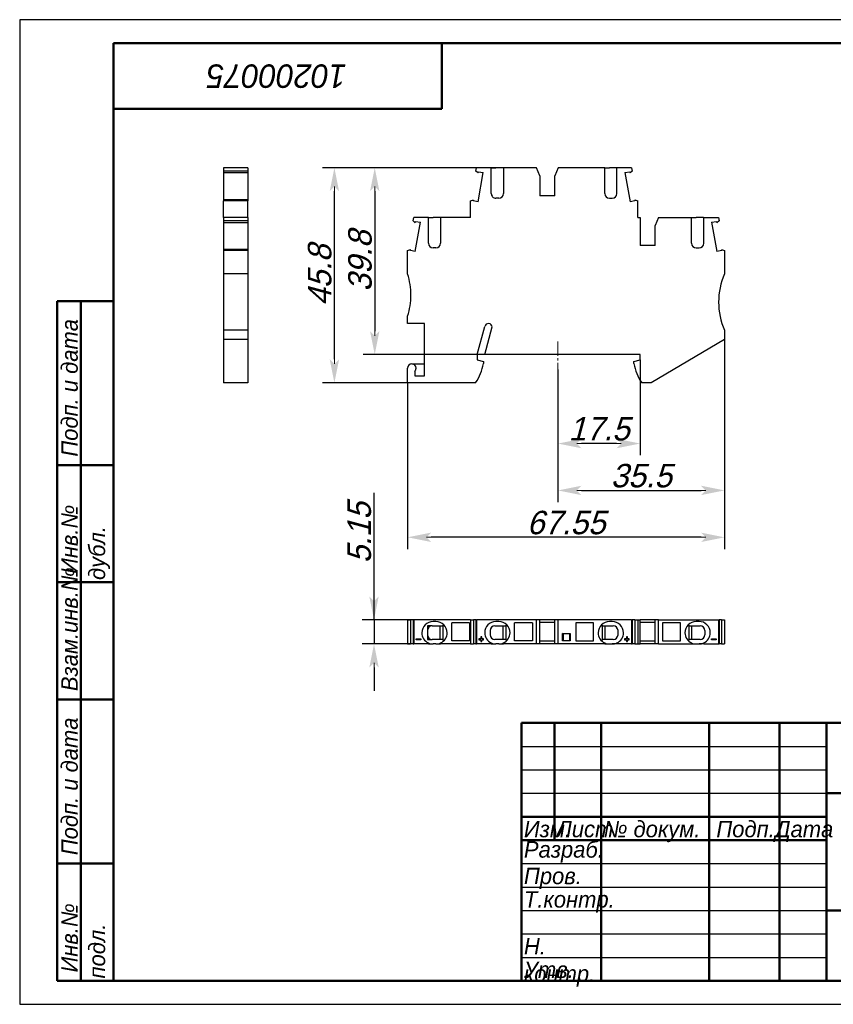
# Model space of a CAD drawing. Header units: millimetres. Extents: x 0 to 297, y 0 to 210.
# Tile 1 of 2: x 0 to 173, y 0 to 210. Entities that reach past the tile are written whole.
import ezdxf

# ---------------------------------------------------------------- set-up
doc = ezdxf.new("R2010")
doc.units = ezdxf.units.MM
doc.linetypes.add('CENTER2_per1_scale0.160960', pattern=[4.599426, 3.066284, -0.511047, 0.511047, -0.511047])
doc.styles.add('TextStyle_1', font='T-FLEX Type A.TTF', dxfattribs={"oblique": 15, "height": 5})
doc.dimstyles.new('DIM_ST_1', dxfattribs={"dimtxt": 5, "dimasz": 5, "dimexe": 2.5, "dimexo": 0, "dimtad": 1, "dimrnd": 0.01, "dimdsep": 46, "dimtxsty": 'TextStyle_1', "dimblk": 'Arrow_3_C7_Status', "dimcen": 0.09, "dimclrd": 7, "dimclre": 7, "dimclrt": 7, "dimazin": 0, "dimtfac": 1, "dimtdec": 0, "dimtmove": 0, "dimatfit": 0, "dimldrblk": 'NONE', "dimfxl": 1, "dimtvp": 1, "dimtolj": 1, "dimarcsym": 0})
doc.dimstyles.new('DIM_ST_2', dxfattribs={"dimtxt": 5, "dimasz": 5, "dimexe": 2.5, "dimexo": 0, "dimtad": 1, "dimdec": 1, "dimrnd": 0.1, "dimdsep": 46, "dimtxsty": 'TextStyle_1', "dimblk": 'Arrow_3_C7_Status', "dimcen": 0.09, "dimclrd": 7, "dimclre": 7, "dimclrt": 7, "dimazin": 0, "dimtfac": 1, "dimtdec": 0, "dimtmove": 0, "dimatfit": 0, "dimldrblk": 'NONE', "dimfxl": 1, "dimtvp": 1, "dimtolj": 1, "dimarcsym": 0})
doc.dimstyles.new('DIM_ST_3', dxfattribs={"dimtxt": 5, "dimasz": 5, "dimexe": 2.5, "dimexo": 0, "dimtad": 1, "dimdec": 1, "dimrnd": 0.1, "dimdsep": 46, "dimtxsty": 'TextStyle_1', "dimblk": 'Arrow_3_C7_Status', "dimcen": 0.09, "dimclrd": 7, "dimclre": 7, "dimclrt": 7, "dimazin": 0, "dimtfac": 1, "dimtdec": 0, "dimtmove": 0, "dimatfit": 0, "dimldrblk": 'NONE', "dimfxl": 1, "dimtvp": 1, "dimtolj": 1, "dimarcsym": 0})

# ---------------------------------------------------------------- blocks, each defined once
blk = doc.blocks.new('Arrow_3_C7_Status')
at = {"color": 7, "linetype": 'Continuous', "lineweight": 0}
blk.add_line((-1, 0), (-0.8, 0), dxfattribs=at)
at = {"color": 7}
blk.add_solid([(-1, -0.2), (0, 0), (-0.8, 0), (-1, 0.2)], dxfattribs=at)
blk = doc.blocks.new('*D5')
at = {"color": 7, "lineweight": -2}
for p, q in [((150.26, 141.77), (150.26, 97.1)), ((82.71, 132.57), (82.71, 97.1)), ((145.26, 99.6), (87.71, 99.6))]:
    blk.add_line(p, q, dxfattribs=at)
at = {"layer": 'Defpoints', "color": 0}
for p in [(150.26, 141.77), (82.71, 132.57), (82.71, 99.6)]:
    blk.add_point(p, dxfattribs=at)
at = {"color": 7, "lineweight": -2, "xscale": 5, "yscale": 5, "zscale": 5, "rotation": 180}
blk.add_blockref('Arrow_3_C7_Status', (82.71, 99.6), dxfattribs=at)
at = {"color": 7, "lineweight": -2, "xscale": 5, "yscale": 5, "zscale": 5}
blk.add_blockref('Arrow_3_C7_Status', (150.26, 99.6), dxfattribs=at)
at = {"color": 7, "insert": (116.48, 102.72), "char_height": 5, "attachment_point": 5, "style": 'TextStyle_1'}
blk.add_mtext('\\A1;67.55{\\H0.5x;\\S^ ;}', dxfattribs=at)
blk = doc.blocks.new('_None')
blk = doc.blocks.new('*D6')
at = {"color": 7, "lineweight": -2}
for p, q in [((150.26, 141.77), (150.26, 107.1)), ((114.76, 135.38), (114.76, 107.1)), ((119.76, 109.6), (145.26, 109.6))]:
    blk.add_line(p, q, dxfattribs=at)
at = {"layer": 'Defpoints', "color": 0}
for p in [(150.26, 141.77), (114.76, 135.38), (150.26, 109.6)]:
    blk.add_point(p, dxfattribs=at)
at = {"color": 7, "lineweight": -2, "xscale": 5, "yscale": 5, "zscale": 5, "rotation": 180}
blk.add_blockref('Arrow_3_C7_Status', (114.76, 109.6), dxfattribs=at)
at = {"color": 7, "lineweight": -2, "xscale": 5, "yscale": 5, "zscale": 5}
blk.add_blockref('Arrow_3_C7_Status', (150.26, 109.6), dxfattribs=at)
at = {"color": 7, "insert": (132.51, 112.72), "char_height": 5, "attachment_point": 5, "style": 'TextStyle_1'}
blk.add_mtext('\\A1;35.5{\\H0.5x;\\S^ ;}', dxfattribs=at)
blk = doc.blocks.new('*D7')
at = {"color": 7, "lineweight": -2}
for p, q in [((103.13, 178.42), (73.19, 178.42)), ((75.69, 173.42), (75.69, 143.57)), ((99.16, 138.57), (73.19, 138.57))]:
    blk.add_line(p, q, dxfattribs=at)
at = {"layer": 'Defpoints', "color": 0}
for p in [(103.13, 178.42), (75.69, 138.57), (99.16, 138.57)]:
    blk.add_point(p, dxfattribs=at)
at = {"color": 7, "lineweight": -2, "xscale": 5, "yscale": 5, "zscale": 5}
for p, rotation in [((75.69, 178.42), 89.99999999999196), ((75.69, 138.57), 269.999999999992)]:
    blk.add_blockref('Arrow_3_C7_Status', p, dxfattribs=dict(at, rotation=rotation))
at = {"color": 7, "insert": (72.57, 158.5), "char_height": 5, "attachment_point": 5, "rotation": 90, "style": 'TextStyle_1'}
blk.add_mtext('\\A1;39.8{\\H0.5x;\\S^ ;}', dxfattribs=at)
blk = doc.blocks.new('*D8')
at = {"color": 7, "lineweight": -2}
for p, q in [((106.66, 178.42), (64.59, 178.42)), ((67.09, 137.57), (67.09, 173.42)), ((82.71, 132.57), (64.59, 132.57))]:
    blk.add_line(p, q, dxfattribs=at)
at = {"layer": 'Defpoints', "color": 0}
for p in [(67.09, 178.42), (106.66, 178.42), (82.71, 132.57)]:
    blk.add_point(p, dxfattribs=at)
at = {"color": 7, "lineweight": -2, "xscale": 5, "yscale": 5, "zscale": 5}
for p, rotation in [((67.09, 178.42), 90.0000000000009), ((67.09, 132.57), 270.0000000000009)]:
    blk.add_blockref('Arrow_3_C7_Status', p, dxfattribs=dict(at, rotation=rotation))
at = {"color": 7, "insert": (63.97, 155.5), "char_height": 5, "attachment_point": 5, "rotation": 90, "style": 'TextStyle_1'}
blk.add_mtext('\\A1;45.8{\\H0.5x;\\S^ ;}', dxfattribs=at)
blk = doc.blocks.new('*D9')
at = {"color": 7, "lineweight": -2}
for p, q in [((132.26, 137.47), (132.26, 117.1)), ((114.76, 135.38), (114.76, 117.1)), ((127.26, 119.6), (119.76, 119.6))]:
    blk.add_line(p, q, dxfattribs=at)
at = {"layer": 'Defpoints', "color": 0}
for p in [(132.26, 137.47), (114.76, 135.38), (114.76, 119.6)]:
    blk.add_point(p, dxfattribs=at)
at = {"color": 7, "lineweight": -2, "xscale": 5, "yscale": 5, "zscale": 5, "rotation": 180}
blk.add_blockref('Arrow_3_C7_Status', (114.76, 119.6), dxfattribs=at)
at = {"color": 7, "lineweight": -2, "xscale": 5, "yscale": 5, "zscale": 5}
blk.add_blockref('Arrow_3_C7_Status', (132.26, 119.6), dxfattribs=at)
at = {"color": 7, "insert": (123.51, 122.72), "char_height": 5, "attachment_point": 5, "style": 'TextStyle_1'}
blk.add_mtext('\\A1;17.5{\\H0.5x;\\S^ ;}', dxfattribs=at)
blk = doc.blocks.new('*D10')
at = {"color": 7, "lineweight": -2}
for p, q in [((75.54, 82), (75.54, 109.1)), ((75.54, 87), (75.54, 92)), ((84, 82), (73.04, 82)), ((75.54, 82), (75.54, 76.85)), ((84, 76.85), (73.04, 76.85)), ((75.54, 71.85), (75.54, 66.85))]:
    blk.add_line(p, q, dxfattribs=at)
at = {"layer": 'Defpoints', "color": 0}
for p in [(84, 82), (75.54, 76.85), (84, 76.85)]:
    blk.add_point(p, dxfattribs=at)
at = {"color": 7, "lineweight": -2, "xscale": 5, "yscale": 5, "zscale": 5}
for p, rotation in [((75.54, 82), 270), ((75.54, 76.85), 90)]:
    blk.add_blockref('Arrow_3_C7_Status', p, dxfattribs=dict(at, rotation=rotation))
at = {"color": 7, "insert": (72.42, 100.55), "char_height": 5, "attachment_point": 5, "rotation": 90, "style": 'TextStyle_1'}
blk.add_mtext('\\A1;5.15{\\H0.5x;\\S^ ;}', dxfattribs=at)
blk = doc.blocks.new('_FR1Страница_1')
at = {"color": 7, "linetype": 'Continuous', "lineweight": 25}
for p, q in [((0, 210), (0, 0)), ((297, 210), (0, 210)), ((107, 55), (172, 55)), ((107, 50), (172, 50)), ((107, 45), (172, 45)), ((107, 30), (172, 30)), ((107, 25), (172, 25)), ((107, 20), (172, 20)), ((107, 15), (172, 15)), ((107, 10), (172, 10)), ((0, 0), (297, 0))]:
    blk.add_line(p, q, dxfattribs=at)
at = {"color": 7, "linetype": 'Continuous', "lineweight": 50}
for p, q in [((20, 5), (20, 205)), ((20, 205), (292, 205)), ((90, 191), (90, 205)), ((20, 191), (90, 191)), ((8, 5), (8, 150)), ((8, 150), (20, 150)), ((13, 150), (13, 5)), ((8, 115), (20, 115)), ((8, 90), (20, 90)), ((20, 65), (8, 65)), ((107, 5), (107, 60)), ((107, 60), (292, 60)), ((114, 60), (114, 35)), ((124, 60), (124, 5)), ((147, 60), (147, 5)), ((162, 60), (162, 5)), ((172, 60), (172, 5)), ((172, 45), (292, 45)), ((107, 40), (172, 40)), ((107, 35), (172, 35)), ((8, 30), (20, 30)), ((172, 20), (292, 20)), ((20, 5), (8, 5)), ((292, 5), (20, 5))]:
    blk.add_line(p, q, dxfattribs=at)
at = {"color": 7}
for s, insert, char_height, width, attachment_point, rotation in [('\\pl0.5;{\\fT-FLEX Type A|b0|i1;\\l\\C250;10200075 \\P}', (55, 198), 5, 72.5, 5, 180), ('\\pl0.5;{\\fT-FLEX Type A|b0|i1;\\l\\C250; Подп. и дата\\P}', (8.875, 115), 3.5, 36.75, 1, 90), ('\\pl0.5;{\\fT-FLEX Type A|b0|i1;\\l\\C250;\\P}', (16.5, 132.5), 3.5, 36.75, 5, 90), ('\\pl0.5;{\\fT-FLEX Type A|b0|i1;\\l\\C250; Инв.№ дубл.\\P}', (8.875, 90), 3.5, 26.75, 1, 90), ('\\pl0.5;{\\fT-FLEX Type A|b0|i1;\\l\\C250;\\P}', (16.5, 102.5), 3.5, 26.75, 5, 90), ('\\pl0.5;{\\fT-FLEX Type A|b0|i1;\\l\\C250; Взам.инв.№\\P}', (8.875, 65), 3.5, 26.75, 1, 90), ('\\pl0.5;{\\fT-FLEX Type A|b0|i1;\\l\\C250;\\P}', (16.5, 77.5), 3.5, 26.75, 5, 90), ('\\pl0.5;{\\fT-FLEX Type A|b0|i1;\\l\\C250; Подп. и дата\\P}', (8.875, 30), 3.5, 36.75, 1, 90), ('\\pl0.5;{\\fT-FLEX Type A|b0|i1;\\l\\C250;\\P}', (16.5, 47.5), 3.5, 36.75, 5, 90), ('\\pl0.5;{\\fT-FLEX Type A|b0|i1;\\l\\C250; Инв.№ подл.\\P}', (8.875, 5), 3.5, 26.75, 1, 90), ('\\pl0.5;{\\fT-FLEX Type A|b0|i1;\\l\\C250;\\H0.857143x;\\P}', (16.5, 17.5), 3.5, 26.75, 5, 90)]:
    blk.add_mtext(s, dxfattribs=dict(at, insert=insert, char_height=char_height, width=width, attachment_point=attachment_point, rotation=rotation))
at = {"color": 7, "char_height": 3.5}
for s, insert, width, attachment_point in [('{\\fT-FLEX Type A|b0|i1;\\l\\C250;\\P}', (110.5, 59.125), 8.75, 2), ('{\\fT-FLEX Type A|b0|i1;\\l\\C250;\\P}', (114, 59.125), 11.75, 1), ('{\\fT-FLEX Type A|b0|i1;\\l\\C250; \\P}', (124, 59.125), 24.75, 1), ('{\\fT-FLEX Type A|b0|i1;\\l\\C250;\\P}', (162, 59.125), 11.75, 1), ('{\\fT-FLEX Type A|b0|i1;\\l\\C250;\\fT-FLEX Type A|b0|i0;\\P}', (110.5, 54.125), 8.75, 2), ('{\\fT-FLEX Type A|b0|i1;\\l\\C250;\\P}', (114, 54.125), 11.75, 1), ('{\\fT-FLEX Type A|b0|i1;\\l\\C250; \\P}', (124, 54.125), 24.75, 1), ('{\\fT-FLEX Type A|b0|i1;\\l\\C250;\\P}', (162, 54.125), 11.75, 1), ('{\\fT-FLEX Type A|b0|i1;\\l\\C250;\\P}', (110.5, 49.125), 8.75, 2), ('{\\fT-FLEX Type A|b0|i1;\\l\\C250;\\P}', (114, 49.125), 11.75, 1), ('{\\fT-FLEX Type A|b0|i1;\\l\\C250; \\P}', (124, 49.125), 24.75, 1), ('{\\fT-FLEX Type A|b0|i1;\\l\\C250;\\P}', (162, 49.125), 11.75, 1), ('{\\fT-FLEX Type A|b0|i1;\\l\\C250; \\P}', (110.5, 44.125), 8.75, 2), ('{\\fT-FLEX Type A|b0|i1;\\l\\C250;\\P}', (114, 44.125), 11.75, 1), ('{\\fT-FLEX Type A|b0|i1;\\l\\C250; \\P}', (124, 44.125), 24.75, 1), ('{\\fT-FLEX Type A|b0|i1;\\l\\C250;\\P}', (162, 44.125), 11.75, 1), ('\\pl0.5;{\\fT-FLEX Type A|b0|i1;\\l\\C250;Изм.\\H0.857143x;\\P}', (107, 39.125), 8.75, 1), ('\\pl0.5;{\\fT-FLEX Type A|b0|i1;\\l\\C250;Лист\\fT-FLEX Type A|b0|i0;\\H0.857143x;\\P}', (114, 39.125), 11.75, 1), ('\\pl0.5;{\\fT-FLEX Type A|b0|i1;\\l\\C250;№ докум.\\P}', (124, 39.125), 24.75, 1), ('\\pl0.5;{\\fT-FLEX Type A|b0|i1;\\l\\C250;Подп.\\P}', (154.5, 39.125), 16.75, 2), ('\\pl0.5;{\\fT-FLEX Type A|b0|i1;\\l\\C250;Дата\\fT-FLEX Type A|b0|i0;\\H0.857143x;\\P}', (167, 39.125), 11.75, 2), ('\\pl0.5;{\\fT-FLEX Type A|b0|i1;\\l\\C250;Разраб.\\P}', (107, 32.5), 18.75, 4), ('\\pl0.5;{\\fT-FLEX Type A|b0|i1;\\l\\C250;\\P}', (124, 34.125), 24.75, 1), ('\\pl0.5;{\\fT-FLEX Type A|b0|i1;\\l\\C250;\\H0.857143x;\\P}', (162, 34.125), 11.75, 1), ('\\pl0.5;{\\fT-FLEX Type A|b0|i1;\\l\\C250;Пров.\\P}', (107, 29.125), 18.75, 1), ('\\pl0.5;{\\fT-FLEX Type A|b0|i1;\\l\\C250;\\P}', (124, 29.125), 24.75, 1), ('\\pl0.5;{\\fT-FLEX Type A|b0|i1;\\l\\C250;\\P}', (162, 29.125), 11.75, 1), ('\\pl0.5;{\\fT-FLEX Type A|b0|i1;\\l\\C250;Т.контр.\\P}', (107, 24.125), 18.75, 1), ('\\pl0.5;{\\fT-FLEX Type A|b0|i1;\\l\\C250;\\P}', (124, 24.125), 24.75, 1), ('\\pl0.5;{\\fT-FLEX Type A|b0|i1;\\l\\C250;\\H0.857143x;\\P}', (162, 24.125), 11.75, 1), ('\\pl0.5;{\\fT-FLEX Type A|b0|i1;\\l\\C250;\\P}', (107, 19.125), 18.75, 1), ('\\pl0.5;{\\fT-FLEX Type A|b0|i1;\\l\\C250;\\P}', (124, 19.125), 24.75, 1), ('\\pl0.5;{\\fT-FLEX Type A|b0|i1;\\l\\C250;\\P}', (162, 19.125), 11.75, 1), ('\\pl0.5;{\\fT-FLEX Type A|b0|i1;\\l\\C250;Н. контр.\\P}', (107, 14.125), 18.75, 1), ('\\pl0.5;{\\fT-FLEX Type A|b0|i1;\\l\\C250;\\P}', (124, 14.125), 24.75, 1), ('\\pl0.5;{\\fT-FLEX Type A|b0|i1;\\l\\C250;\\H0.857143x;\\P}', (162, 14.125), 11.75, 1), ('\\pl0.5;{\\fT-FLEX Type A|b0|i1;\\l\\C250;Утв.\\P}', (107, 9.125), 18.75, 1), ('\\pl0.5;{\\fT-FLEX Type A|b0|i1;\\l\\C250;\\P}', (124, 9.125), 24.75, 1), ('\\pl0.5;{\\fT-FLEX Type A|b0|i1;\\l\\C250;\\H0.857143x;\\P}', (162, 9.125), 11.75, 1)]:
    blk.add_mtext(s, dxfattribs=dict(at, insert=insert, width=width, attachment_point=attachment_point))
blk = doc.blocks.new('Страница_1')
at = {"color": 7, "linetype": 'Continuous', "lineweight": 30}
for p, q in [((43.461, 178.424), (43.461, 177.697)), ((48.611, 178.424), (43.461, 178.424)), ((43.461, 177.697), (43.461, 177.304)), ((48.611, 177.697), (43.461, 177.697)), ((48.611, 177.304), (43.461, 177.304)), ((43.461, 177.3), (43.461, 171.615)), ((48.611, 178.424), (48.611, 177.697)), ((48.611, 177.697), (48.611, 177.304)), ((48.611, 177.3), (48.611, 171.615)), ((97.273, 177.697), (97.401, 178.424)), ((97.742, 177.304), (97.273, 177.697)), ((100.53, 178.424), (97.401, 178.424)), ((97.742, 177.304), (97.789, 177.572)), ((97.745, 171.157), (98.843, 177.386)), ((97.789, 177.572), (98.843, 177.386)), ((100.53, 172.924), (100.53, 178.424)), ((100.567, 178.424), (101.53, 178.424)), ((102.13, 178.424), (101.53, 178.424)), ((103.094, 178.424), (102.13, 178.424)), ((103.13, 178.424), (103.13, 172.924)), ((110.187, 178.424), (103.13, 178.424)), ((110.905, 176.724), (110.187, 178.424)), ((110.905, 176.724), (110.905, 172.424)), ((114.774, 178.424), (114.055, 176.724)), ((114.055, 172.424), (114.055, 176.724)), ((124.73, 178.424), (114.774, 178.424)), ((124.73, 172.924), (124.73, 178.424)), ((124.767, 178.424), (125.73, 178.424)), ((126.33, 178.424), (125.73, 178.424)), ((127.294, 178.424), (126.33, 178.424)), ((127.33, 172.924), (127.33, 178.424)), ((130.459, 178.424), (127.33, 178.424)), ((129.018, 177.386), (130.072, 177.572)), ((129.018, 177.386), (130.116, 171.157)), ((130.072, 177.572), (130.119, 177.304)), ((130.588, 177.697), (130.119, 177.304)), ((130.459, 178.424), (130.588, 177.697)), ((114.055, 172.424), (110.905, 172.424)), ((48.611, 171.611), (43.461, 171.611)), ((43.461, 171.611), (43.461, 171.381)), ((48.611, 171.381), (43.461, 171.381)), ((43.461, 167.824), (43.461, 171.381)), ((48.611, 171.611), (48.611, 171.381)), ((48.611, 167.824), (48.611, 171.381)), ((96.105, 171.381), (96.738, 171.611)), ((96.105, 167.824), (96.105, 171.381)), ((96.691, 171.343), (96.738, 171.611)), ((97.745, 171.157), (96.691, 171.343)), ((102.13, 171.924), (101.53, 171.924)), ((125.73, 171.924), (126.33, 171.924)), ((131.17, 171.343), (130.116, 171.157)), ((131.123, 171.611), (131.17, 171.343)), ((131.123, 171.611), (131.755, 171.381)), ((131.755, 167.824), (131.755, 171.381)), ((48.611, 167.824), (43.461, 167.824)), ((43.461, 167.824), (43.461, 167.097)), ((48.611, 167.097), (43.461, 167.097)), ((43.461, 167.097), (43.461, 166.704)), ((48.611, 166.704), (43.461, 166.704)), ((43.461, 166.7), (43.461, 161.015)), ((48.611, 167.824), (48.611, 167.097)), ((48.611, 167.097), (48.611, 166.704)), ((48.611, 166.7), (48.611, 161.015)), ((83.873, 167.097), (84.001, 167.824)), ((84.342, 166.704), (83.873, 167.097)), ((87.13, 167.824), (84.001, 167.824)), ((84.342, 166.704), (84.389, 166.972)), ((84.345, 160.557), (85.443, 166.786)), ((84.389, 166.972), (85.443, 166.786)), ((87.13, 162.324), (87.13, 167.824)), ((87.167, 167.824), (88.13, 167.824)), ((88.73, 167.824), (88.13, 167.824)), ((89.694, 167.824), (88.73, 167.824)), ((96.105, 167.824), (89.73, 167.824)), ((89.73, 167.824), (89.73, 162.324)), ((131.755, 167.824), (132.305, 167.824)), ((132.305, 167.824), (132.305, 161.824)), ((136.174, 167.824), (135.455, 166.124)), ((135.455, 161.824), (135.455, 166.124)), ((136.174, 167.824), (143.23, 167.824)), ((143.23, 162.324), (143.23, 167.824)), ((143.267, 167.824), (144.23, 167.824)), ((144.83, 167.824), (144.23, 167.824)), ((145.794, 167.824), (144.83, 167.824)), ((145.83, 167.824), (148.959, 167.824)), ((145.83, 162.324), (145.83, 167.824)), ((147.518, 166.786), (148.572, 166.972)), ((147.518, 166.786), (148.616, 160.557)), ((148.572, 166.972), (148.619, 166.704)), ((149.088, 167.097), (148.619, 166.704)), ((148.959, 167.824), (149.088, 167.097)), ((135.455, 161.824), (132.305, 161.824)), ((43.461, 161.011), (43.461, 160.781)), ((48.611, 161.011), (43.461, 161.011)), ((48.611, 160.781), (43.461, 160.781)), ((43.461, 160.781), (43.461, 155.774)), ((48.611, 161.011), (48.611, 160.781)), ((48.611, 160.781), (48.611, 155.774)), ((82.705, 160.781), (83.338, 161.011)), ((82.705, 155.774), (82.705, 160.781)), ((83.291, 160.743), (83.338, 161.011)), ((84.345, 160.557), (83.291, 160.743)), ((88.73, 161.324), (88.13, 161.324)), ((144.23, 161.324), (144.83, 161.324)), ((149.67, 160.743), (148.616, 160.557)), ((149.623, 161.011), (149.67, 160.743)), ((149.623, 161.011), (150.255, 160.781)), ((150.255, 160.781), (150.255, 155.774)), ((48.611, 155.774), (43.461, 155.774)), ((43.461, 155.774), (43.461, 149.774)), ((48.611, 155.774), (48.611, 149.774)), ((43.461, 149.774), (43.461, 143.774)), ((48.611, 149.774), (48.611, 143.774)), ((82.705, 145.174), (82.705, 146.774)), ((86.305, 145.174), (82.705, 145.174)), ((86.305, 134.074), (86.305, 145.174)), ((48.611, 143.774), (43.461, 143.774)), ((43.461, 143.774), (43.461, 141.774)), ((48.611, 143.774), (48.611, 141.774)), ((97.555, 138.574), (99.165, 144.581)), ((99.155, 138.574), (100.733, 144.462)), ((150.255, 143.774), (150.255, 141.774)), ((43.461, 141.774), (43.461, 132.574)), ((48.611, 141.774), (43.461, 141.774)), ((48.611, 141.774), (48.611, 132.574)), ((150.255, 141.774), (134.6, 132.574)), ((83.605, 136.574), (86.305, 136.574)), ((97.555, 138.574), (97.555, 137.474)), ((97.555, 137.474), (98.855, 137.126)), ((98.855, 137.126), (98.855, 136.674)), ((132.255, 138.574), (99.155, 138.574)), ((130.955, 137.126), (132.255, 137.474)), ((130.955, 136.674), (130.955, 137.126)), ((132.255, 137.474), (132.255, 138.574)), ((82.705, 132.574), (82.705, 135.674)), ((84.205, 135.004), (84.205, 134.074)), ((48.611, 132.574), (43.461, 132.574)), ((97.197, 132.574), (82.705, 132.574)), ((84.205, 134.074), (86.305, 134.074)), ((134.6, 132.574), (132.614, 132.574)), ((82.705, 82.002), (82.705, 76.852)), ((82.705, 82.002), (83.338, 82.002)), ((83.338, 82.002), (83.338, 76.852)), ((83.869, 82.002), (83.342, 82.002)), ((83.873, 82.002), (84.001, 82.002)), ((83.873, 82.002), (83.873, 76.852)), ((96.105, 82.002), (84.001, 82.002)), ((84.001, 82.002), (84.001, 76.852)), ((96.105, 82.002), (96.738, 82.002)), ((96.105, 82.002), (96.105, 76.852)), ((96.738, 82.002), (96.738, 76.852)), ((97.269, 82.002), (96.742, 82.002)), ((97.273, 82.002), (97.273, 76.852)), ((97.273, 82.002), (97.401, 82.002)), ((97.401, 82.002), (97.401, 76.852)), ((110.187, 82.002), (97.401, 82.002)), ((110.187, 76.852), (110.187, 82.002)), ((110.905, 82.002), (110.187, 82.002)), ((110.905, 76.852), (110.905, 82.002)), ((114.055, 82.002), (110.905, 82.002)), ((114.055, 76.852), (114.055, 82.002)), ((114.774, 82.002), (114.055, 82.002)), ((114.774, 76.852), (114.774, 82.002)), ((130.459, 82.002), (114.774, 82.002)), ((130.459, 82.002), (130.459, 76.852)), ((130.459, 82.002), (130.588, 82.002)), ((130.588, 82.002), (130.588, 76.852)), ((131.119, 82.002), (130.592, 82.002)), ((131.123, 82.002), (131.123, 76.852)), ((131.123, 82.002), (131.755, 82.002)), ((131.755, 82.002), (132.305, 82.002)), ((131.755, 82.002), (131.755, 76.852)), ((135.455, 82.002), (132.305, 82.002)), ((132.305, 76.852), (132.305, 82.002)), ((136.174, 82.002), (135.455, 82.002)), ((135.455, 76.852), (135.455, 82.002)), ((136.174, 82.002), (148.959, 82.002)), ((136.174, 76.852), (136.174, 82.002)), ((148.959, 82.002), (148.959, 76.852)), ((148.959, 82.002), (149.088, 82.002)), ((149.088, 82.002), (149.088, 76.852)), ((149.619, 82.002), (149.092, 82.002)), ((149.623, 82.002), (149.623, 76.852)), ((149.623, 82.002), (150.255, 82.002)), ((150.255, 82.002), (150.255, 76.852)), ((87.905, 80.702), (86.905, 80.702)), ((86.905, 80.702), (86.905, 79.252)), ((87.905, 80.702), (88.13, 80.702)), ((88.73, 81.652), (88.13, 81.652)), ((88.13, 80.702), (88.73, 80.702)), ((88.73, 80.702), (90.28, 80.702)), ((89.655, 77.802), (89.655, 80.702)), ((90.28, 80.855), (90.418, 80.959)), ((90.28, 77.65), (90.28, 80.855)), ((92.105, 77.552), (92.105, 81.352)), ((95.905, 81.352), (92.105, 81.352)), ((95.905, 81.352), (95.905, 77.552)), ((101.305, 80.702), (101.53, 80.702)), ((102.13, 81.652), (101.53, 81.652)), ((101.53, 80.702), (102.13, 80.702)), ((102.13, 80.702), (103.68, 80.702)), ((103.055, 77.802), (103.055, 80.702)), ((103.68, 80.855), (103.818, 80.959)), ((103.68, 77.65), (103.68, 80.855)), ((105.505, 77.552), (105.505, 81.352)), ((109.305, 81.352), (105.505, 81.352)), ((109.305, 81.352), (109.305, 77.552)), ((114.055, 81.427), (110.905, 81.427)), ((118.555, 81.352), (118.555, 77.552)), ((122.355, 81.352), (118.555, 81.352)), ((122.355, 77.552), (122.355, 81.352)), ((124.043, 80.959), (124.18, 80.855)), ((124.18, 80.855), (124.18, 77.65)), ((124.18, 80.702), (125.73, 80.702)), ((124.805, 77.802), (124.805, 80.702)), ((126.33, 81.652), (125.73, 81.652)), ((125.73, 80.702), (126.33, 80.702)), ((126.33, 80.702), (126.555, 80.702)), ((135.455, 81.427), (132.305, 81.427)), ((137.055, 81.352), (137.055, 77.552)), ((140.855, 81.352), (137.055, 81.352)), ((140.855, 77.552), (140.855, 81.352)), ((142.543, 80.959), (142.68, 80.855)), ((142.68, 80.855), (142.68, 77.65)), ((142.68, 80.702), (144.23, 80.702)), ((143.305, 77.802), (143.305, 80.702)), ((144.83, 81.652), (144.23, 81.652)), ((144.23, 80.702), (144.83, 80.702)), ((144.83, 80.702), (145.055, 80.702)), ((84.501, 77.952), (85.501, 77.952)), ((84.501, 77.752), (84.501, 77.952)), ((85.501, 77.752), (84.501, 77.752)), ((85.501, 77.952), (85.501, 77.752)), ((86.905, 79.252), (86.905, 77.802)), ((86.905, 77.802), (87.905, 77.802)), ((88.13, 77.802), (87.905, 77.802)), ((88.73, 77.802), (88.13, 77.802)), ((90.28, 77.802), (88.73, 77.802)), ((97.901, 77.952), (97.901, 77.752)), ((98.301, 77.952), (97.901, 77.952)), ((97.901, 77.752), (98.301, 77.752)), ((98.501, 78.352), (98.301, 78.352)), ((98.301, 78.352), (98.301, 77.952)), ((98.301, 77.752), (98.301, 77.352)), ((98.501, 77.952), (98.501, 78.352)), ((98.901, 77.952), (98.501, 77.952)), ((98.501, 77.752), (98.901, 77.752)), ((98.501, 77.352), (98.501, 77.752)), ((98.901, 77.752), (98.901, 77.952)), ((100.305, 79.702), (100.305, 79.252)), ((100.305, 79.252), (100.305, 78.802)), ((101.53, 77.802), (101.305, 77.802)), ((102.13, 77.802), (101.53, 77.802)), ((103.68, 77.802), (102.13, 77.802)), ((115.753, 77.5), (115.753, 79.105)), ((115.753, 79.105), (117.358, 79.105)), ((115.853, 79.005), (115.753, 79.105)), ((117.258, 79.005), (115.853, 79.005)), ((115.853, 79.005), (115.853, 77.6)), ((117.358, 79.105), (117.258, 79.005)), ((117.258, 77.6), (117.258, 79.005)), ((117.358, 79.105), (117.358, 77.5)), ((125.73, 77.802), (124.18, 77.802)), ((126.33, 77.802), (125.73, 77.802)), ((126.555, 77.802), (126.33, 77.802)), ((127.555, 79.252), (127.555, 79.702)), ((127.555, 78.802), (127.555, 79.252)), ((128.959, 77.952), (128.959, 77.752)), ((129.359, 77.952), (128.959, 77.952)), ((128.959, 77.752), (129.359, 77.752)), ((129.359, 78.352), (129.359, 77.952)), ((129.559, 78.352), (129.359, 78.352)), ((129.359, 77.752), (129.359, 77.352)), ((129.559, 77.952), (129.559, 78.352)), ((129.959, 77.952), (129.559, 77.952)), ((129.559, 77.352), (129.559, 77.752)), ((129.559, 77.752), (129.959, 77.752)), ((129.959, 77.752), (129.959, 77.952)), ((144.23, 77.802), (142.68, 77.802)), ((144.83, 77.802), (144.23, 77.802)), ((145.055, 77.802), (144.83, 77.802)), ((146.055, 79.702), (146.055, 79.252)), ((146.055, 79.252), (146.055, 78.802)), ((147.459, 77.952), (148.459, 77.952)), ((147.459, 77.752), (147.459, 77.952)), ((148.459, 77.752), (147.459, 77.752)), ((148.459, 77.952), (148.459, 77.752)), ((82.705, 76.852), (83.338, 76.852)), ((83.869, 76.852), (83.342, 76.852)), ((83.873, 76.852), (84.001, 76.852)), ((87.13, 76.852), (84.001, 76.852)), ((87.13, 77.071), (87.13, 76.852)), ((87.13, 76.852), (88.13, 76.852)), ((88.73, 76.852), (88.13, 76.852)), ((88.73, 76.852), (89.73, 76.852)), ((89.73, 76.852), (89.73, 77.071)), ((96.105, 76.852), (89.73, 76.852)), ((90.418, 77.546), (90.28, 77.65)), ((95.905, 77.552), (92.105, 77.552)), ((96.105, 76.852), (96.738, 76.852)), ((97.269, 76.852), (96.742, 76.852)), ((97.273, 76.852), (97.401, 76.852)), ((100.53, 76.852), (97.401, 76.852)), ((98.301, 77.352), (98.501, 77.352)), ((100.53, 77.071), (100.53, 76.852)), ((100.53, 76.852), (101.53, 76.852)), ((102.13, 76.852), (101.53, 76.852)), ((102.13, 76.852), (103.13, 76.852)), ((103.13, 76.852), (103.13, 77.071)), ((110.187, 76.852), (103.13, 76.852)), ((103.818, 77.546), (103.68, 77.65)), ((109.305, 77.552), (105.505, 77.552)), ((110.905, 76.852), (110.187, 76.852)), ((114.055, 77.427), (110.905, 77.427)), ((114.055, 76.852), (110.905, 76.852)), ((114.774, 76.852), (114.055, 76.852)), ((124.73, 76.852), (114.774, 76.852)), ((115.853, 77.6), (115.753, 77.5)), ((117.358, 77.5), (115.753, 77.5)), ((115.853, 77.6), (117.258, 77.6)), ((117.358, 77.5), (117.258, 77.6)), ((118.555, 77.552), (122.355, 77.552)), ((124.18, 77.65), (124.043, 77.546)), ((124.73, 77.071), (124.73, 76.852)), ((124.73, 76.852), (125.73, 76.852)), ((125.73, 76.852), (126.33, 76.852)), ((127.33, 76.852), (126.33, 76.852)), ((127.33, 76.852), (127.33, 77.071)), ((130.459, 76.852), (127.33, 76.852)), ((129.359, 77.352), (129.559, 77.352)), ((130.459, 76.852), (130.588, 76.852)), ((131.119, 76.852), (130.592, 76.852)), ((131.123, 76.852), (131.755, 76.852)), ((131.755, 76.852), (132.305, 76.852)), ((135.455, 77.427), (132.305, 77.427)), ((135.455, 76.852), (132.305, 76.852)), ((136.174, 76.852), (135.455, 76.852)), ((136.174, 76.852), (143.23, 76.852)), ((137.055, 77.552), (140.855, 77.552)), ((142.68, 77.65), (142.543, 77.546)), ((143.23, 77.071), (143.23, 76.852)), ((143.23, 76.852), (144.23, 76.852)), ((144.23, 76.852), (144.83, 76.852)), ((145.83, 76.852), (144.83, 76.852)), ((145.83, 76.852), (145.83, 77.071)), ((145.83, 76.852), (148.959, 76.852)), ((148.959, 76.852), (149.088, 76.852)), ((149.619, 76.852), (149.092, 76.852)), ((149.623, 76.852), (150.255, 76.852))]:
    blk.add_line(p, q, dxfattribs=at)
at = {"color": 7, "linetype": 'CENTER2_per1_scale0.160960', "lineweight": 15}
blk.add_line((114.755, 133.713), (114.755, 141.646), dxfattribs=at)
blk.add_line((114.755, 133.713), (114.755, 141.646), dxfattribs=at)
at = {"color": 7, "linetype": 'Continuous', "lineweight": 30}
for centre, radius, start, end in [((101.53, 172.924), 1, 179.99999, 270), ((102.13, 172.924), 1, 270, 0), ((125.73, 172.924), 1, 180, 270), ((126.33, 172.924), 1, 270, 360), ((88.13, 162.324), 1, 180, 270), ((88.73, 162.324), 1, 270, 0), ((144.23, 162.324), 1, 180, 270), ((144.83, 162.324), 1, 270, 359.99999), ((68.396, 151.274), 15, 0, 17.4576), ((164.003, 149.774), 15, 156.42182, 180), ((68.396, 151.274), 15, 342.5424, 0), ((164.003, 149.774), 15, 180, 203.57818), ((99.938, 144.374), 0.8, 6.27468, 165), ((83.605, 135.674), 0.9, 0.00001, 179.99999), ((89.461, 138.09), 9.5, 324.50968, 351.4318), ((140.349, 138.09), 9.5, 188.5682, 215.49032), ((83.605, 135.674), 0.9, 311.81031, 0), ((88.13, 79.252), 2.4, 90, 180), ((87.905, 79.702), 1, 90, 179.99999), ((88.73, 79.252), 2.4, 0, 90), ((101.53, 79.252), 2.4, 90, 179.99999), ((101.305, 79.702), 1, 90, 179.99999), ((102.13, 79.252), 2.4, 0, 90), ((125.73, 79.252), 2.4, 90, 179.99999), ((126.33, 79.252), 2.4, 0, 90), ((126.555, 79.702), 1, 360, 90), ((144.23, 79.252), 2.4, 90, 180), ((144.83, 79.252), 2.4, 359.99999, 90), ((145.055, 79.702), 1, 360, 90), ((88.13, 79.252), 2.4, 180.00001, 245.37568), ((87.905, 78.802), 1, 180, 270), ((88.73, 79.252), 2.4, 294.62432, 360), ((101.53, 79.252), 2.4, 180, 245.37568), ((101.305, 78.802), 1, 180, 270), ((102.13, 79.252), 2.4, 294.62432, 360), ((125.73, 79.252), 2.4, 180, 245.37568), ((126.555, 78.802), 1, 270, 0), ((126.33, 79.252), 2.4, 294.62432, 0), ((144.23, 79.252), 2.4, 180, 245.37568), ((145.055, 78.802), 1, 270, 360), ((144.83, 79.252), 2.4, 294.62432, 0), ((88.13, 79.252), 2.4, 245.37568, 270), ((88.73, 79.252), 2.4, 270, 294.62432), ((101.53, 79.252), 2.4, 245.37568, 270), ((102.13, 79.252), 2.4, 270, 294.62432), ((125.73, 79.252), 2.4, 245.37568, 270), ((126.33, 79.252), 2.4, 270, 294.62432), ((144.23, 79.252), 2.4, 245.37568, 270), ((144.83, 79.252), 2.4, 270, 294.62432)]:
    blk.add_arc(centre, radius, start, end, dxfattribs=at)
blk.add_blockref('_FR1Страница_1', (0, 0))
for base, p1, p2, angle, dimstyle, picture, middle in [((67.090467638, 178.424426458), (82.705467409, 132.574426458), (106.658717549, 178.424426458), 90, 'DIM_ST_3', '*D8', (67.090467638, 155.499426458)), ((75.690466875, 138.574426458), (103.130467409, 178.424426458), (99.155467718, 138.574426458), 270, 'DIM_ST_2', '*D7', (75.690466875, 158.499426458)), ((82.705, 99.599), (150.255, 141.774), (82.705, 132.574), 180, 'DIM_ST_1', '*D5', (116.48, 99.599)), ((114.755, 119.599), (132.255, 137.474), (114.755, 135.38), 180, 'DIM_ST_1', '*D9', (123.505, 119.599)), ((75.54, 76.852), (84.001, 82.002), (84.001, 76.852), 270, 'DIM_ST_1', '*D10', (75.54, 100.551))]:
    dim = blk.add_linear_dim(base=base, p1=p1, p2=p2, angle=angle, text='<>{\\H0.5x;\\S^ ;}', dimstyle=dimstyle)
    dim.commit()
    dim.dimension.update_dxf_attribs({"geometry": picture, "text_midpoint": middle, "dimtype": 160})
dim = blk.add_linear_dim(base=(150.255, 109.599), p1=(114.755, 135.38), p2=(150.255, 141.774), text='<>{\\H0.5x;\\S^ ;}', dimstyle='DIM_ST_1')
dim.commit()
dim.dimension.update_dxf_attribs({"geometry": '*D6', "text_midpoint": (132.505, 109.599), "dimtype": 160})

msp = doc.modelspace()

# ---------------------------------------------------------------- block references
msp.add_blockref('Страница_1', (0, 0))

doc.saveas('drawing.dxf')
